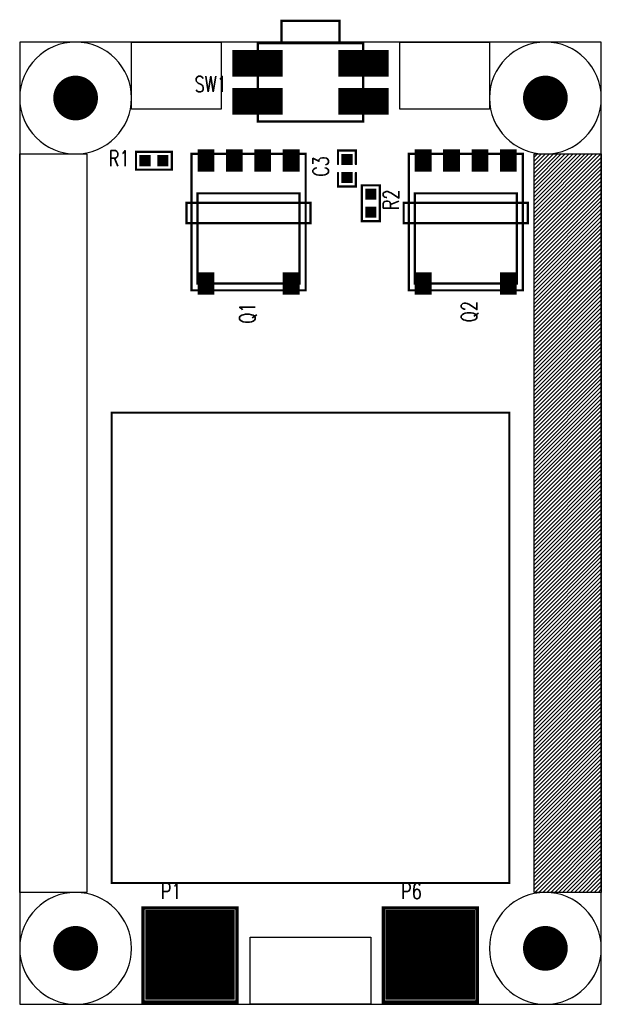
# Model space of a CAD drawing. Extents: x 0 to 26, y 0 to 44.
import ezdxf
from ezdxf.enums import TextEntityAlignment as Align

# ---------------------------------------------------------------- set-up
doc = ezdxf.new("R2010")
doc.units = 0
doc.header["$MEASUREMENT"] = 0
doc.linetypes.add('KEEPOUT_10000000$0', pattern=[2, 1, 1])
doc.linetypes.add('TRMIDX_4', pattern=[2, 1, 1])
doc.layers.get('0').update_dxf_attribs({"linetype": 'CONTINUOUS'})
for name, color, linetype in [('2D_LINE_00', 254, 'CONTINUOUS'), ('DRIL_NPLTE_THRU_01', 96, 'CONTINUOUS'), ('DRIL_NPLTE_THRU_02', 2, 'CONTINUOUS'), ('DRIL_PLTE_THRU_01', 96, 'CONTINUOUS'), ('DRIL_PLTE_THRU_02', 2, 'CONTINUOUS'), ('DRIL_SYMBOL', 254, 'CONTINUOUS'), ('KEEPOUT_00', 3, 'CONTINUOUS'), ('KEEPOUT_01', 3, 'CONTINUOUS'), ('PADS_BOT', 34, 'CONTINUOUS'), ('PADS_INNER', 3, 'CONTINUOUS'), ('PADS_TOP', 3, 'CONTINUOUS'), ('PART_NAME_01', 254, 'CONTINUOUS'), ('PART_TOP_2DLINE_00', 254, 'CONTINUOUS'), ('PART_TOP_2DLINE_01', 254, 'CONTINUOUS'), ('PART_TOP_COPPER_01', 254, 'CONTINUOUS')]:
    doc.layers.add(name, color=color, linetype=linetype)
doc.styles.add('W0$1', font='simplex', dxfattribs={"width": 0.75})

# ---------------------------------------------------------------- blocks, each defined once
blk = doc.blocks.new('SMOOTH_0$1')
at = {"const_width": 0.05}
blk.add_lwpolyline([(-0.025, 0, 1), (0.025, 0, 1)], format="xyb", close=True, dxfattribs=at)
blk = doc.blocks.new('DRAWING_15')
at = {"layer": '2D_LINE_00', "const_width": 0.1}
blk.add_lwpolyline([(0, -1.08), (17.78, -1.08), (17.78, 19.94), (0, 19.94)], close=True, dxfattribs=at)
at = {"layer": '2D_LINE_00'}
for p in [(0, 19.94), (17.78, 19.94), (0, -1.08), (17.78, -1.08)]:
    blk.add_blockref('SMOOTH_0$1', p, dxfattribs=at)
blk = doc.blocks.new('KEEPOUT_12')
at = {"layer": 'KEEPOUT_01', "linetype": 'KEEPOUT_10000000$0'}
blk.add_lwpolyline([(2.5, -1.5), (5.5, -1.5), (5.5, -34.5), (2.5, -34.5)], close=True, dxfattribs=at)
blk = doc.blocks.new('KEEPOUT_13')
at = {"layer": 'KEEPOUT_01', "linetype": 'KEEPOUT_10000000$0'}
blk.add_lwpolyline([(2.5, -1.5), (5.5, -1.5), (5.5, -34.5), (2.5, -34.5)], close=True, dxfattribs=at)
blk = doc.blocks.new('KEEPOUT_14')
at = {"layer": 'KEEPOUT_01', "linetype": 'KEEPOUT_10000000$0'}
blk.add_lwpolyline([(-7, 2.5), (-1.6, 2.5), (-1.6, -0.5), (-7, -0.5)], close=True, dxfattribs=at)
blk = doc.blocks.new('KEEPOUT_16')
at = {"layer": 'KEEPOUT_01', "linetype": 'KEEPOUT_10000000$0'}
blk.add_lwpolyline([(-7, 2.5), (-3, 2.5), (-3, -0.5), (-7, -0.5)], close=True, dxfattribs=at)
blk = doc.blocks.new('KEEPOUT_17')
at = {"layer": 'KEEPOUT_01', "linetype": 'KEEPOUT_10000000$0'}
blk.add_lwpolyline([(-9, 2.5), (-5, 2.5), (-5, -0.5), (-9, -0.5)], close=True, dxfattribs=at)
blk = doc.blocks.new('PART_BODY_TOP_4')
at = {"layer": 'PART_TOP_2DLINE_01', "const_width": 0.1}
for points in [[(-0.2, 0.4), (-0.8, 0.4), (-0.8, -0.4), (-0.2, -0.4)], [(0.2, 0.4), (0.8, 0.4), (0.8, -0.4), (0.2, -0.4)]]:
    blk.add_lwpolyline(points, dxfattribs=at)
at = {"layer": 'PART_TOP_2DLINE_01'}
for p in [(-0.8, 0.4), (-0.2, 0.4), (0.2, 0.4), (0.8, 0.4), (-0.8, -0.4), (-0.2, -0.4), (0.2, -0.4), (0.8, -0.4)]:
    blk.add_blockref('SMOOTH_0$1', p, dxfattribs=at)
blk = doc.blocks.new('DRIL_HOLE_0')
blk.add_lwpolyline([(0, 0, 1), (0, 0, 1)], format="xyb", close=True)
blk = doc.blocks.new('PAD_0')
blk.add_lwpolyline([(0, 0, 1), (0, 0, 1)], format="xyb", close=True)
blk = doc.blocks.new('PAD_1')
at = {"const_width": 0.5}
blk.add_lwpolyline([(-0.25, 0), (0.25, 0)], dxfattribs=at)
blk = doc.blocks.new('STK_TOP_296')
at = {"layer": 'DRIL_NPLTE_THRU_01'}
blk.add_blockref('DRIL_HOLE_0', (0, 0), dxfattribs=at)
at = {"layer": 'DRIL_NPLTE_THRU_02'}
blk.add_blockref('DRIL_HOLE_0', (0, 0), dxfattribs=at)
at = {"layer": 'PADS_BOT'}
blk.add_blockref('PAD_0', (0, 0), dxfattribs=at)
at = {"layer": 'PADS_INNER'}
blk.add_blockref('PAD_0', (0, 0), dxfattribs=at)
at = {"layer": 'PADS_TOP'}
blk.add_blockref('PAD_1', (0, 0), dxfattribs=at)
blk = doc.blocks.new('SYM_TOP_4')
for name, p in [('PART_BODY_TOP_4', (0, 0)), ('STK_TOP_296', (-0.4, 0)), ('STK_TOP_296', (0.4, 0))]:
    blk.add_blockref(name, p)
blk = doc.blocks.new('PART_TOP_1')
blk.add_blockref('SYM_TOP_4', (0, 0))
at = {"layer": 'PART_NAME_01', "style": 'W0$1', "width": 0.75}
blk.add_text('C3', height=0.7, dxfattribs=at).set_placement((0.09, 1.17), align=Align.MIDDLE_CENTER)
blk = doc.blocks.new('PART_BODY_TOP_6')
at = {"layer": 'PART_TOP_2DLINE_00', "const_width": 0.1}
blk.add_lwpolyline([(-2.553, -3.095), (2.547, -3.095), (2.547, 3.005), (-2.553, 3.005)], close=True, dxfattribs=at)
at = {"layer": 'PART_TOP_COPPER_01', "linetype": 'TRMIDX_4', "const_width": 0.1}
for points in [[(-2.28, -1.33), (2.28, -1.33), (2.28, 2.7), (-2.28, 2.7)], [(-2.775, -0.905), (2.775, -0.905), (2.775, 0), (-2.775, 0)]]:
    blk.add_lwpolyline(points, close=True, dxfattribs=at)
at = {"layer": 'PART_TOP_2DLINE_00'}
for p in [(-2.553, 3.005), (2.547, 3.005), (-2.553, -3.095), (2.547, -3.095)]:
    blk.add_blockref('SMOOTH_0$1', p, dxfattribs=at)
at = {"layer": 'PART_TOP_COPPER_01'}
for p in [(-2.28, 2.7), (2.28, 2.7), (-2.775, 0), (2.775, 0), (-2.775, -0.905), (2.775, -0.905), (-2.28, -1.33), (2.28, -1.33)]:
    blk.add_blockref('SMOOTH_0$1', p, dxfattribs=at)
blk = doc.blocks.new('PAD_3')
at = {"const_width": 0.75}
blk.add_lwpolyline([(-0.5, 0), (0.5, 0)], dxfattribs=at)
blk = doc.blocks.new('STK_TOP_521')
at = {"layer": 'DRIL_PLTE_THRU_01'}
blk.add_blockref('DRIL_HOLE_0', (0, 0), dxfattribs=at)
at = {"layer": 'DRIL_PLTE_THRU_02'}
blk.add_blockref('DRIL_HOLE_0', (0, 0), dxfattribs=at)
at = {"layer": 'PADS_BOT'}
blk.add_blockref('PAD_0', (0, 0), dxfattribs=at)
at = {"layer": 'PADS_INNER'}
blk.add_blockref('PAD_0', (0, 0), dxfattribs=at)
at = {"layer": 'PADS_TOP', "rotation": 90}
blk.add_blockref('PAD_3', (0, 0), dxfattribs=at)
blk = doc.blocks.new('SYM_TOP_6')
for name, p in [('STK_TOP_521', (-1.905, 2.7)), ('STK_TOP_521', (1.905, 2.7)), ('PART_BODY_TOP_6', (0, 0)), ('STK_TOP_521', (-1.905, -2.795)), ('STK_TOP_521', (-0.635, -2.795)), ('STK_TOP_521', (0.635, -2.795)), ('STK_TOP_521', (1.905, -2.795))]:
    blk.add_blockref(name, p)
blk = doc.blocks.new('PART_TOP_3')
blk.add_blockref('SYM_TOP_6', (0, 0))
at = {"layer": 'PART_NAME_01', "style": 'W0$1', "width": 0.75}
blk.add_text('Q1', height=0.7, rotation=270, dxfattribs=at).set_placement((-0.3, 4.5))
blk = doc.blocks.new('PART_TOP_4')
blk.add_blockref('SYM_TOP_6', (0, 0))
at = {"layer": 'PART_NAME_01', "style": 'W0$1', "width": 0.75}
blk.add_text('Q2', height=0.7, rotation=270, dxfattribs=at).set_placement((-0.5, 4.43))
blk = doc.blocks.new('PART_BODY_TOP_8')
at = {"layer": 'KEEPOUT_00', "linetype": 'KEEPOUT_10000000$0'}
blk.add_lwpolyline([(-2.5, 0, 1), (2.5, 0, 1)], format="xyb", close=True, dxfattribs=at)
blk = doc.blocks.new('DRIL_SYMBOL_2')
at = {"layer": 'DRIL_SYMBOL', "const_width": 0.0508}
for points in [[(-0.254, 0), (0.254, 0)], [(0, -0.254), (0, 0.254)]]:
    blk.add_lwpolyline(points, dxfattribs=at)
blk = doc.blocks.new('DRIL_HOLE_2')
at = {"const_width": 1}
blk.add_lwpolyline([(-0.5, 0, 1), (0.5, 0, 1)], format="xyb", close=True, dxfattribs=at)
blk.add_blockref('DRIL_SYMBOL_2', (0, 0))
blk = doc.blocks.new('PAD_4')
at = {"const_width": 1}
blk.add_lwpolyline([(0, -0.5, 1), (0, 0.5, 1)], format="xyb", close=True, dxfattribs=at)
blk = doc.blocks.new('STK_TOP_516')
at = {"layer": 'DRIL_NPLTE_THRU_01'}
blk.add_blockref('DRIL_HOLE_2', (0, 0), dxfattribs=at)
at = {"layer": 'DRIL_NPLTE_THRU_02'}
blk.add_blockref('DRIL_HOLE_2', (0, 0), dxfattribs=at)
at = {"layer": 'PADS_BOT'}
blk.add_blockref('PAD_4', (0, 0), dxfattribs=at)
at = {"layer": 'PADS_INNER'}
blk.add_blockref('PAD_4', (0, 0), dxfattribs=at)
at = {"layer": 'PADS_TOP'}
blk.add_blockref('PAD_4', (0, 0), dxfattribs=at)
blk = doc.blocks.new('SYM_TOP_8')
for name in ['PART_BODY_TOP_8', 'STK_TOP_516']:
    blk.add_blockref(name, (0, 0))
blk = doc.blocks.new('PART_TOP_6')
blk.add_blockref('SYM_TOP_8', (0, 0))
blk = doc.blocks.new('PART_TOP_7')
blk.add_blockref('SYM_TOP_8', (0, 0))
blk = doc.blocks.new('PART_TOP_8')
blk.add_blockref('SYM_TOP_8', (0, 0))
blk = doc.blocks.new('PART_TOP_9')
blk.add_blockref('SYM_TOP_8', (0, 0))
blk = doc.blocks.new('PART_BODY_TOP_9')
at = {"layer": 'PART_TOP_2DLINE_01', "const_width": 0.1}
blk.add_lwpolyline([(-0.8, 0.4), (0.8, 0.4), (0.8, -0.4), (-0.8, -0.4)], close=True, dxfattribs=at)
at = {"layer": 'PART_TOP_2DLINE_01'}
for p in [(-0.8, 0.4), (0.8, 0.4), (-0.8, -0.4), (0.8, -0.4)]:
    blk.add_blockref('SMOOTH_0$1', p, dxfattribs=at)
blk = doc.blocks.new('STK_TOP_302')
at = {"layer": 'DRIL_NPLTE_THRU_01'}
blk.add_blockref('DRIL_HOLE_0', (0, 0), dxfattribs=at)
at = {"layer": 'DRIL_NPLTE_THRU_02'}
blk.add_blockref('DRIL_HOLE_0', (0, 0), dxfattribs=at)
at = {"layer": 'PADS_BOT'}
blk.add_blockref('PAD_0', (0, 0), dxfattribs=at)
at = {"layer": 'PADS_INNER'}
blk.add_blockref('PAD_0', (0, 0), dxfattribs=at)
at = {"layer": 'PADS_TOP'}
blk.add_blockref('PAD_1', (0, 0), dxfattribs=at)
blk = doc.blocks.new('SYM_TOP_9')
for name, p in [('PART_BODY_TOP_9', (0, 0)), ('STK_TOP_302', (-0.4, 0)), ('STK_TOP_302', (0.4, 0))]:
    blk.add_blockref(name, p)
blk = doc.blocks.new('PART_TOP_10')
blk.add_blockref('SYM_TOP_9', (0, 0))
at = {"layer": 'PART_NAME_01', "style": 'W0$1', "width": 0.75}
blk.add_text('R2', height=0.7, dxfattribs=at).set_placement((0.15, -0.9), align=Align.MIDDLE_CENTER)
blk = doc.blocks.new('PART_TOP_11')
blk.add_blockref('SYM_TOP_9', (0, 0))
at = {"layer": 'PART_NAME_01', "style": 'W0$1', "width": 0.75}
blk.add_text('R1', height=0.7, dxfattribs=at).set_placement((-1.55, 0.1), align=Align.MIDDLE_CENTER)
blk = doc.blocks.new('SMOOTH_0$15')
at = {"const_width": 0.075}
blk.add_lwpolyline([(-0.0375, 0, 1), (0.0375, 0, 1)], format="xyb", close=True, dxfattribs=at)
blk = doc.blocks.new('PART_BODY_TOP_20')
at = {"layer": 'PART_TOP_2DLINE_00', "const_width": 0.15}
blk.add_lwpolyline([(-2.1, 2.1), (2.1, 2.1), (2.1, -2.1), (-2.1, -2.1)], close=True, dxfattribs=at)
at = {"layer": 'PART_TOP_2DLINE_00'}
for p in [(-2.1, 2.1), (2.1, 2.1), (-2.1, -2.1), (2.1, -2.1)]:
    blk.add_blockref('SMOOTH_0$15', p, dxfattribs=at)
blk = doc.blocks.new('PAD_5')
at = {"const_width": 4}
blk.add_lwpolyline([(-2, 0), (2, 0)], dxfattribs=at)
blk = doc.blocks.new('STK_TOP_556')
at = {"layer": 'DRIL_PLTE_THRU_01'}
blk.add_blockref('DRIL_HOLE_0', (0, 0), dxfattribs=at)
at = {"layer": 'DRIL_PLTE_THRU_02'}
blk.add_blockref('DRIL_HOLE_0', (0, 0), dxfattribs=at)
at = {"layer": 'PADS_BOT'}
blk.add_blockref('PAD_0', (0, 0), dxfattribs=at)
at = {"layer": 'PADS_INNER'}
blk.add_blockref('PAD_0', (0, 0), dxfattribs=at)
at = {"layer": 'PADS_TOP'}
blk.add_blockref('PAD_5', (0, 0), dxfattribs=at)
blk = doc.blocks.new('SYM_TOP_12')
for name in ['STK_TOP_556', 'PART_BODY_TOP_20']:
    blk.add_blockref(name, (0, 0))
blk = doc.blocks.new('PART_TOP_14')
blk.add_blockref('SYM_TOP_12', (0, 0))
at = {"layer": 'PART_NAME_01', "style": 'W0$1', "width": 0.75}
blk.add_text('P1', height=0.7, dxfattribs=at).set_placement((-1.3, 2.5))
blk = doc.blocks.new('PART_TOP_15')
blk.add_blockref('SYM_TOP_12', (0, 0))
at = {"layer": 'PART_NAME_01', "style": 'W0$1', "width": 0.75}
blk.add_text('P6', height=0.7, dxfattribs=at).set_placement((-1.3, 2.5))
blk = doc.blocks.new('PART_BODY_TOP_5')
at = {"layer": 'PART_TOP_2DLINE_00', "const_width": 0.1}
for points in [[(-1.3, 2.75), (1.3, 2.75), (1.3, 1.75), (-1.3, 1.75)], [(-2.35, -1.75), (2.35, -1.75), (2.35, 1.75), (-2.35, 1.75)]]:
    blk.add_lwpolyline(points, close=True, dxfattribs=at)
at = {"layer": 'PART_TOP_2DLINE_00'}
for p in [(-1.3, 2.75), (1.3, 2.75), (-2.35, 1.75), (-1.3, 1.75), (1.3, 1.75), (2.35, 1.75), (-2.35, -1.75), (2.35, -1.75)]:
    blk.add_blockref('SMOOTH_0$1', p, dxfattribs=at)
blk = doc.blocks.new('PAD_2')
at = {"const_width": 1.2}
blk.add_lwpolyline([(-1.125, 0), (1.125, 0)], dxfattribs=at)
blk = doc.blocks.new('STK_TOP_303')
at = {"layer": 'DRIL_NPLTE_THRU_01'}
blk.add_blockref('DRIL_HOLE_0', (0, 0), dxfattribs=at)
at = {"layer": 'DRIL_NPLTE_THRU_02'}
blk.add_blockref('DRIL_HOLE_0', (0, 0), dxfattribs=at)
at = {"layer": 'PADS_BOT'}
blk.add_blockref('PAD_0', (0, 0), dxfattribs=at)
at = {"layer": 'PADS_INNER'}
blk.add_blockref('PAD_0', (0, 0), dxfattribs=at)
at = {"layer": 'PADS_TOP'}
blk.add_blockref('PAD_2', (0, 0), dxfattribs=at)
blk = doc.blocks.new('SYM_TOP_5')
for name, p in [('PART_BODY_TOP_5', (0, 0)), ('STK_TOP_303', (-2.375, 0.85)), ('STK_TOP_303', (2.375, 0.85)), ('STK_TOP_303', (-2.375, -0.85)), ('STK_TOP_303', (2.375, -0.85))]:
    blk.add_blockref(name, p)

msp = doc.modelspace()

# ---------------------------------------------------------------- hatches: boundary and pattern name
at = {"linetype": 'Continuous'}
h = msp.add_hatch(dxfattribs=at)
h.set_pattern_fill('ANSI31', color=256)
h.paths.add_polyline_path([(26, 38), (23, 38), (23, 5), (26, 5)])

# ---------------------------------------------------------------- linework, layer by layer
msp.add_lwpolyline([(0, 0), (26, 0), (26, 43), (0, 43)], close=True, dxfattribs=at)

# ---------------------------------------------------------------- block references
for name, p in [('SYM_TOP_5', (13, 41.2)), ('PART_TOP_8', (2.5, 40.5)), ('KEEPOUT_16', (12, 40.5)), ('KEEPOUT_17', (26, 40.5)), ('PART_TOP_9', (23.5, 40.5)), ('KEEPOUT_13', (-2.5, 39.5)), ('PART_TOP_11', (6, 37.7)), ('KEEPOUT_12', (20.5, 39.5)), ('DRAWING_15', (4.11, 6.5)), ('PART_TOP_14', (7.61, 2.21)), ('PART_TOP_15', (18.35, 2.21)), ('PART_TOP_6', (2.5, 2.5)), ('PART_TOP_7', (23.5, 2.5)), ('KEEPOUT_14', (17.3, 0.5))]:
    msp.add_blockref(name, p)
for name, p, rotation in [('PART_TOP_3', (10.23, 34.91), 180), ('PART_TOP_4', (19.94, 34.91), 180), ('PART_TOP_1', (14.63, 37.35), 90), ('PART_TOP_10', (15.7, 35.8), 90)]:
    msp.add_blockref(name, p, dxfattribs=dict(rotation=rotation))

# ---------------------------------------------------------------- texts
at = {"layer": 'PART_NAME_01', "style": 'W0$1', "width": 0.75}
msp.add_text('SW1', height=0.7, dxfattribs=at).set_placement((7.82, 40.77))

doc.saveas('drawing.dxf')
